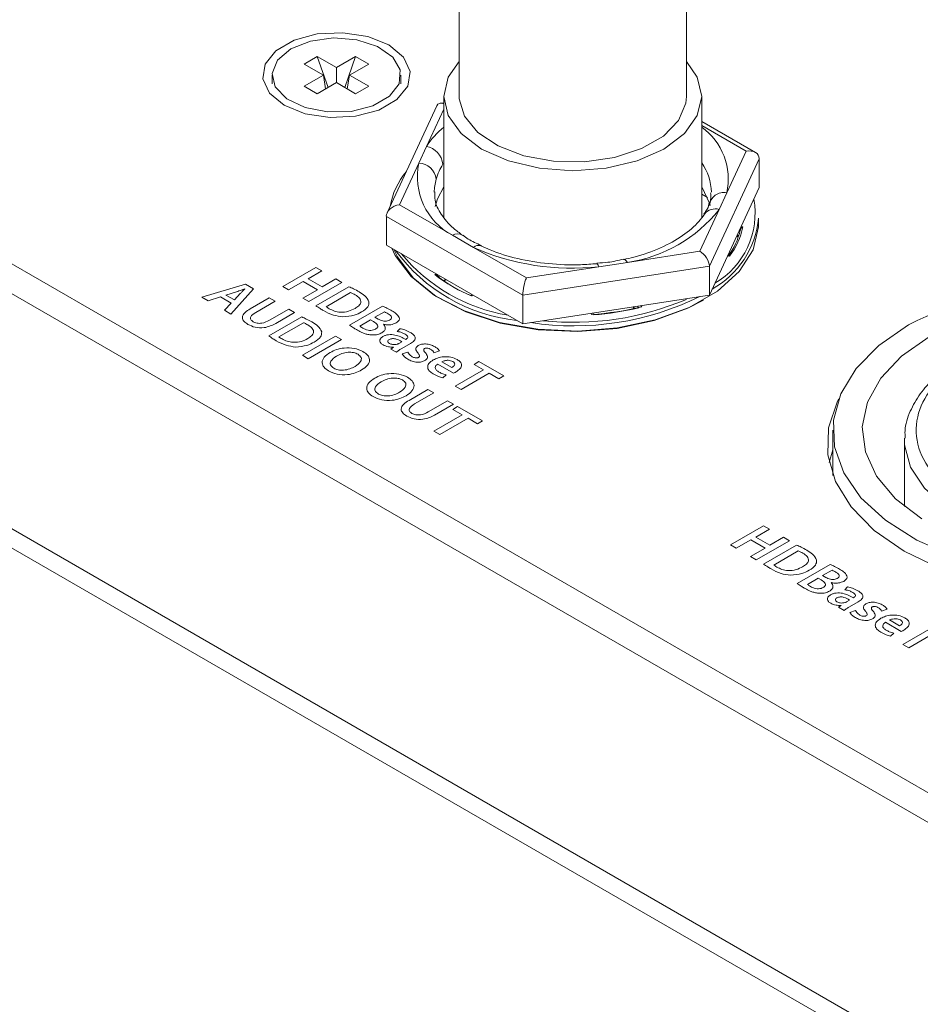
# Model space of a CAD drawing. Header units: millimetres. Extents: x 0 to 1118, y 0 to 864.
# Tile 217 of 256: x 803 to 812, y 276 to 287. Entities that reach past the tile are written whole.
import ezdxf

# ---------------------------------------------------------------- set-up
doc = ezdxf.new("R2010")
doc.units = ezdxf.units.MM

msp = doc.modelspace()

# ---------------------------------------------------------------- linework, layer by layer
at = {"color": 7, "linetype": 'Continuous', "lineweight": 15}
for p, q in [((807.433, 288.185), (807.433, 285.722)), ((809.859, 285.722), (809.859, 288.185)), ((805.782, 286.067), (805.922, 286.148)), ((805.987, 285.949), (805.782, 286.067)), ((805.922, 286.148), (806.126, 286.03)), ((805.922, 286.148), (806.038, 285.818)), ((806.126, 286.03), (806.33, 286.148)), ((806.33, 286.148), (806.215, 285.818)), ((806.47, 286.067), (806.266, 285.949)), ((806.33, 286.148), (806.47, 286.067)), ((799.025, 286.034), (846.699, 258.513)), ((806.126, 286.03), (806.126, 285.869)), ((805.439, 285.949), (805.439, 285.857)), ((805.782, 285.831), (805.987, 285.949)), ((806.126, 285.869), (805.922, 285.751)), ((806.011, 285.802), (805.987, 285.949)), ((806.33, 285.751), (806.126, 285.869)), ((806.242, 285.802), (806.266, 285.949)), ((806.266, 285.949), (806.47, 285.831)), ((806.814, 285.857), (806.814, 285.949)), ((846.425, 258.354), (798.831, 285.83)), ((805.922, 285.751), (805.782, 285.831)), ((806.47, 285.831), (806.33, 285.751)), ((807.271, 285.655), (807.233, 285.649)), ((807.271, 285.722), (807.271, 284.434)), ((810.021, 284.429), (810.021, 285.722)), ((807.197, 285.622), (806.667, 284.48)), ((810.593, 285.124), (810.021, 285.454)), ((807.086, 285.188), (807.004, 285.012)), ((810.288, 284.693), (810.495, 285.139)), ((807.004, 285.012), (806.797, 284.567)), ((810.634, 285.058), (810.102, 283.911)), ((810.634, 285.058), (810.634, 284.752)), ((810.102, 283.604), (810.634, 284.752)), ((810.021, 284.679), (810.083, 284.644)), ((810.206, 284.517), (810.288, 284.693)), ((818.761, 271.614), (796.465, 284.485)), ((819.115, 271.613), (796.659, 284.576)), ((806.797, 284.567), (807.363, 284.241)), ((810, 284.072), (810.206, 284.517)), ((808.113, 283.603), (806.658, 284.443)), ((806.658, 284.443), (806.658, 284.137)), ((810.05, 284.467), (810.048, 284.464)), ((810.627, 284.363), (810.627, 284.424)), ((810.439, 284.332), (810.46, 284.33)), ((807.363, 284.241), (807.586, 284.112)), ((810.391, 284.228), (810.413, 284.227)), ((806.658, 284.137), (808.113, 283.297)), ((807.586, 284.112), (808.151, 283.786)), ((809.228, 283.952), (810, 284.072)), ((809.188, 283.982), (809.186, 283.982)), ((810.308, 284.027), (810.299, 284.029)), ((805.907, 283.898), (805.554, 283.694)), ((805.824, 283.778), (805.97, 283.862)), ((805.97, 283.862), (805.907, 283.898)), ((810.102, 283.911), (808.113, 283.603)), ((808.151, 283.786), (808.923, 283.905)), ((808.923, 283.905), (809.228, 283.952)), ((810.102, 283.911), (810.102, 283.604)), ((805.975, 283.691), (805.824, 283.778)), ((806.121, 283.775), (805.975, 283.691)), ((806.183, 283.739), (806.121, 283.775)), ((807.271, 283.754), (807.301, 283.766)), ((805.158, 283.719), (804.691, 283.58)), ((805.001, 283.401), (805.24, 283.671)), ((805.148, 283.669), (805.149, 283.668)), ((805.24, 283.671), (805.158, 283.719)), ((805.554, 283.694), (805.616, 283.658)), ((805.616, 283.658), (805.772, 283.748)), ((805.923, 283.66), (805.767, 283.571)), ((805.772, 283.748), (805.923, 283.66)), ((805.83, 283.535), (806.183, 283.739)), ((806.259, 283.692), (805.908, 283.489)), ((804.691, 283.58), (804.758, 283.541)), ((804.758, 283.541), (804.89, 283.583)), ((804.89, 283.583), (805.002, 283.518)), ((804.948, 283.604), (805.062, 283.639)), ((805.039, 283.552), (804.948, 283.604)), ((805.1, 283.619), (805.039, 283.552)), ((805.409, 283.574), (805.207, 283.457)), ((805.471, 283.538), (805.409, 283.574)), ((805.767, 283.571), (805.83, 283.535)), ((806.015, 283.479), (806.277, 283.631)), ((807.572, 283.609), (807.564, 283.603)), ((808.113, 283.297), (810.102, 283.604)), ((808.113, 283.603), (808.113, 283.297)), ((805.002, 283.518), (804.932, 283.441)), ((804.932, 283.441), (805.001, 283.401)), ((805.266, 283.419), (805.471, 283.538)), ((805.617, 283.453), (805.412, 283.335)), ((805.68, 283.417), (805.617, 283.453)), ((806.618, 283.485), (806.267, 283.282)), ((809.288, 283.479), (809.302, 283.461)), ((805.756, 283.371), (805.404, 283.168)), ((805.479, 283.301), (805.68, 283.417)), ((806.374, 283.272), (806.49, 283.339)), ((806.49, 283.339), (806.522, 283.32)), ((806.537, 283.366), (806.637, 283.424)), ((806.57, 283.347), (806.537, 283.366)), ((808.865, 283.399), (808.863, 283.413)), ((805.512, 283.158), (805.774, 283.309)), ((806.627, 283.292), (806.628, 283.293)), ((806.802, 283.245), (806.775, 283.216)), ((806.117, 283.165), (805.763, 282.961)), ((805.826, 282.925), (806.179, 283.129)), ((806.179, 283.129), (806.117, 283.165)), ((806.87, 283.134), (806.866, 283.131)), ((806.733, 283.048), (806.707, 283.028)), ((806.707, 283.028), (806.765, 282.995)), ((806.732, 283.049), (806.733, 283.048)), ((806.825, 283.106), (806.79, 283.086)), ((806.823, 283.033), (806.917, 283.087)), ((805.763, 282.961), (805.826, 282.925)), ((806.356, 282.972), (806.356, 282.972)), ((806.409, 283.001), (806.409, 283.001)), ((806.886, 282.994), (806.827, 282.975)), ((807.166, 282.988), (807.224, 283.008)), ((807.207, 282.868), (807.375, 282.772)), ((807.358, 282.831), (807.25, 282.893)), ((807.693, 282.806), (807.393, 282.633)), ((807.646, 282.895), (807.593, 282.864)), ((807.593, 282.864), (807.693, 282.806)), ((807.91, 282.742), (807.646, 282.895)), ((806.885, 282.727), (806.885, 282.727)), ((807.262, 282.72), (807.297, 282.752)), ((807.455, 282.597), (807.756, 282.77)), ((807.756, 282.77), (807.858, 282.711)), ((807.858, 282.711), (807.91, 282.742)), ((806.831, 282.698), (806.831, 282.698)), ((807.102, 282.596), (806.9, 282.48)), ((807.164, 282.56), (807.102, 282.596)), ((807.393, 282.633), (807.455, 282.597)), ((806.959, 282.442), (807.164, 282.56)), ((807.31, 282.476), (807.105, 282.357)), ((807.172, 282.324), (807.373, 282.44)), ((807.373, 282.44), (807.31, 282.476)), ((807.418, 282.414), (807.366, 282.383)), ((807.683, 282.261), (807.418, 282.414)), ((807.466, 282.325), (807.165, 282.151)), ((807.228, 282.115), (807.529, 282.289)), ((807.366, 282.383), (807.466, 282.325)), ((807.529, 282.289), (807.63, 282.23)), ((807.63, 282.23), (807.683, 282.261)), ((807.165, 282.151), (807.228, 282.115)), ((811.42, 282.163), (811.42, 281.68)), ((812.182, 282.061), (812.182, 281.349)), ((811.42, 281.952), (811.379, 281.816)), ((810.68, 281.143), (810.327, 280.939)), ((810.743, 281.107), (810.68, 281.143)), ((810.597, 281.023), (810.743, 281.107)), ((810.748, 280.936), (810.597, 281.023)), ((810.894, 281.02), (810.748, 280.936)), ((810.956, 280.983), (810.894, 281.02)), ((810.327, 280.939), (810.389, 280.903)), ((810.389, 280.903), (810.545, 280.992)), ((810.545, 280.992), (810.696, 280.905)), ((810.603, 280.779), (810.956, 280.983)), ((811.032, 280.937), (810.681, 280.734)), ((810.696, 280.905), (810.54, 280.815)), ((810.54, 280.815), (810.603, 280.779)), ((810.788, 280.724), (811.05, 280.875)), ((811.391, 280.73), (811.04, 280.527)), ((811.31, 280.611), (811.41, 280.669)), ((811.343, 280.592), (811.31, 280.611)), ((811.147, 280.517), (811.263, 280.584)), ((811.263, 280.584), (811.295, 280.565)), ((811.4, 280.537), (811.401, 280.537)), ((811.575, 280.49), (811.548, 280.46)), ((811.506, 280.293), (811.48, 280.273)), ((811.505, 280.294), (811.506, 280.293)), ((811.598, 280.351), (811.563, 280.331)), ((811.596, 280.278), (811.69, 280.331)), ((811.643, 280.378), (811.639, 280.376)), ((811.48, 280.273), (811.538, 280.24)), ((811.659, 280.239), (811.6, 280.219)), ((811.939, 280.233), (811.997, 280.252)), ((811.98, 280.113), (812.148, 280.016)), ((812.131, 280.075), (812.023, 280.138)), ((812.035, 279.965), (812.07, 279.996)), ((812.466, 280.051), (812.166, 279.877)), ((812.228, 279.841), (812.529, 280.015)), ((812.166, 279.877), (812.228, 279.841))]:
    msp.add_line(p, q, dxfattribs=at)
at = {"color": 9, "linetype": 'Continuous', "lineweight": 15}
for p, q in [((807.271, 285.587), (807.086, 285.188)), ((810.495, 285.139), (810.021, 285.412)), ((810.433, 284.297), (810.423, 284.298)), ((810.396, 284.238), (810.417, 284.237)), ((810.316, 284.02), (810.297, 284.025)), ((807.174, 283.822), (807.191, 283.829)), ((807.23, 283.807), (807.209, 283.799)), ((807.263, 283.759), (807.291, 283.771)), ((807.58, 283.605), (807.568, 283.594)), ((809.292, 283.479), (809.305, 283.462)), ((809.346, 283.471), (809.335, 283.486)), ((809.373, 283.492), (809.382, 283.48)), ((808.844, 283.397), (808.842, 283.409))]:
    msp.add_line(p, q, dxfattribs=at)
at = {"color": 7, "linetype": 'Continuous', "lineweight": 15, "flags": 128}
for points in [[(806.683, 286.271), (806.459, 286.361), (806.195, 286.402), (805.922, 286.388), (805.675, 286.322), (805.481, 286.21), (805.366, 286.067), (805.342, 285.91), (805.413, 285.757), (805.569, 285.628), (805.793, 285.537), (806.058, 285.496), (806.33, 285.51), (806.578, 285.577), (806.771, 285.688), (806.887, 285.832), (806.911, 285.989), (806.84, 286.141), (806.683, 286.271)], [(805.64, 286.23), (805.497, 286.11), (805.439, 285.968), (805.474, 285.823), (805.597, 285.696), (805.792, 285.603), (806.031, 285.556), (806.284, 285.563), (806.515, 285.622), (806.693, 285.725), (806.795, 285.858), (806.807, 286.004), (806.727, 286.142), (806.565, 286.255), (806.345, 286.326), (806.094, 286.346), (805.849, 286.312), (805.64, 286.23)], [(809.859, 286.096), (809.974, 285.928), (810.021, 285.722), (809.974, 285.517), (809.837, 285.326), (809.618, 285.161), (809.334, 285.035), (809.002, 284.956), (808.646, 284.929), (808.29, 284.956), (807.959, 285.035), (807.674, 285.161), (807.455, 285.326), (807.318, 285.517), (807.271, 285.722), (807.318, 285.928), (807.433, 286.096)], [(809.859, 285.722), (809.853, 285.651), (809.774, 285.466), (809.613, 285.299), (809.379, 285.165), (809.091, 285.071), (808.77, 285.026), (808.44, 285.032), (808.125, 285.09), (807.849, 285.195), (807.632, 285.338), (807.49, 285.511), (807.434, 285.698), (807.433, 285.722)], [(807.271, 284.757), (807.204, 284.631), (807.18, 284.548)], [(810.11, 284.559), (810.106, 284.578), (810.021, 284.757)], [(806.717, 284.103), (806.752, 284.027), (806.922, 283.8), (807.171, 283.599), (807.49, 283.434), (807.863, 283.312), (808.273, 283.24), (808.7, 283.22), (809.124, 283.253), (809.526, 283.338), (809.887, 283.471), (810.19, 283.646), (810.421, 283.855), (810.569, 284.087), (810.627, 284.332), (810.627, 284.363)], [(810.038, 283.549), (809.872, 283.462), (809.515, 283.331), (809.118, 283.247), (808.699, 283.214), (808.278, 283.233), (807.873, 283.305), (807.505, 283.425), (807.19, 283.588), (806.943, 283.787), (806.776, 284.011), (806.739, 284.09)], [(813.724, 280.597), (813.618, 280.608), (813.146, 280.69), (812.706, 280.819), (812.314, 280.991), (811.982, 281.201), (811.719, 281.442), (811.536, 281.707), (811.437, 281.985), (811.426, 282.27), (811.503, 282.551), (811.666, 282.82), (811.909, 283.067), (812.225, 283.286)], [(812.446, 283.158), (812.151, 282.952), (811.929, 282.717), (811.788, 282.462), (811.733, 282.197), (811.766, 281.93), (811.886, 281.671), (812.088, 281.431), (812.366, 281.217)], [(811.481, 282.497), (811.467, 282.471), (811.372, 282.188), (811.365, 281.9), (811.446, 281.615), (811.613, 281.344), (811.861, 281.093), (812.181, 280.872), (812.564, 280.687), (812.997, 280.544), (813.468, 280.448), (813.523, 280.44)]]:
    msp.add_lwpolyline(points, dxfattribs=at)
at = {"color": 9, "linetype": 'Continuous', "lineweight": 15, "flags": 128}
for points in [[(807.189, 284.841), (807.171, 284.751), (807.169, 284.7)], [(809.228, 283.952), (809.215, 283.969), (809.203, 283.979), (809.191, 283.983), (809.188, 283.982)], [(808.923, 283.905), (808.917, 283.923), (808.911, 283.934), (808.905, 283.938), (808.904, 283.938)], [(816.091, 281.767), (816.035, 281.665), (815.85, 281.449), (815.591, 281.259), (815.268, 281.105), (814.897, 280.993), (814.494, 280.929), (814.076, 280.915), (813.662, 280.952), (813.271, 281.038), (812.92, 281.169), (812.624, 281.34), (812.397, 281.543), (812.248, 281.768), (812.184, 282.007), (812.182, 282.076)]]:
    msp.add_lwpolyline(points, dxfattribs=at)
at = {"color": 9, "linetype": 'Continuous', "lineweight": 15}
for centre, radius, start, end in [((807.889, 284.654), 0.965, 129.8361, 146.361), ((809.623, 284.842), 0.681, 347.3973, 54.2513), ((809.561, 284.688), 0.563, 1.2126, 35.1442), ((810.165, 284.378), 0.145, 73.2875, 142.169), ((807.416, 284.151), 0.105, 57.4639, 121.0458), ((807.64, 284.051), 0.0814, 70.9948, 131.7013)]:
    msp.add_arc(centre, radius, start, end, dxfattribs=at)
at = {"color": 7, "linetype": 'Continuous', "lineweight": 15}
for centre, radius, start, end in [((807.047, 284.977), 0.215, 5.5795, 79.6694), ((807.701, 284.867), 0.712, 168.2076, 241.5893), ((806.998, 284.82), 0.192, 6.3144, 88.1317), ((807.477, 284.411), 0.791, 140.1607, 170.0424), ((810.256, 284.543), 0.154, 77.9263, 174.3936), ((809.729, 284.475), 0.861, 299.9713, 10.2318), ((809.003, 285.471), 1.536, 278.4067, 321.588), ((809.659, 284.518), 0.973, 298.9889, 354.4817), ((809.721, 284.458), 0.729, 322.9362, 347.2669), ((809.735, 284.478), 0.74, 321.7198, 348.4832), ((808.239, 285.155), 1.831, 215.9369, 264.0685), ((808.638, 286.49), 2.6, 246.1288, 276.2851), ((808.267, 285.243), 1.881, 219.5221, 260.4833), ((808.221, 285.181), 1.716, 232.3791, 247.6263), ((808.226, 285.152), 1.693, 233.0779, 246.9275), ((814.187, 279.432), 4.324, 72.6145, 116.9877), ((808.657, 286.307), 3.032, 261.3057, 296.2803), ((808.654, 286.393), 3.08, 263.9384, 292.9925), ((808.666, 286.33), 2.939, 273.473, 284.1131), ((808.666, 286.287), 2.901, 273.9607, 283.6254)]:
    msp.add_arc(centre, radius, start, end, dxfattribs=at)
for centre, major_axis, ratio, start_param, end_param in [((807.293, 285.532), (-0.082, 0.108), 0.565784, 5.571154, 6.577199), ((810.495, 285.037), (0.136, 0.043), 0.697943, 6.065912, 7.636708), ((806.797, 284.465), (0.136, 0.043), 0.697943, 1.353523, 2.924319), ((810, 283.969), (-0.082, 0.108), 0.565784, 3.786538, 5.357335), ((808.151, 283.683), (0.024, 0.13), 0.218403, 0.708577, 2.279373)]:
    msp.add_ellipse(centre, major_axis=major_axis, ratio=ratio, start_param=start_param, end_param=end_param, dxfattribs=at)
for points, knots in [([(807.262, 284.998), (807.247, 284.973), (807.216, 284.923), (807.199, 284.869), (807.189, 284.841)], [0, 0, 0, 0, 0.473303, 1, 1, 1, 1]), ([(807.47, 284.241), (807.437, 284.266), (807.341, 284.338), (807.234, 284.467), (807.171, 284.598), (807.175, 284.676), (807.176, 284.706)], [0, 0, 0, 0, 0.164299, 0.479474, 0.798012, 1, 1, 1, 1]), ([(810.101, 284.59), (810.097, 284.567), (810.089, 284.526), (810.056, 284.486), (810.042, 284.469)], [0, 0, 0, 0, 0.567775, 1, 1, 1, 1]), ([(810.116, 284.693), (810.118, 284.673), (810.122, 284.64), (810.112, 284.606), (810.108, 284.593)], [0, 0, 0, 0, 0.612727, 1, 1, 1, 1]), ([(810.049, 284.466), (810.03, 284.44), (809.975, 284.362), (809.828, 284.234), (809.59, 284.103), (809.365, 284.023), (809.225, 283.991), (809.188, 283.982)], [0, 0, 0, 0, 0.131218, 0.393211, 0.651702, 0.909718, 1, 1, 1, 1]), ([(810.46, 284.33), (810.46, 284.33), (810.457, 284.329), (810.451, 284.325), (810.442, 284.318), (810.436, 284.31), (810.433, 284.303), (810.433, 284.299), (810.433, 284.297)], [0, 0, 0, 0, 0.010463, 0.253314, 0.527713, 0.723757, 0.861541, 1, 1, 1, 1]), ([(807.672, 284.132), (807.621, 284.154), (807.545, 284.187), (807.494, 284.228), (807.476, 284.243)], [0, 0, 0, 0, 0.659173, 1, 1, 1, 1]), ([(808.905, 283.938), (808.846, 283.934), (808.675, 283.921), (808.385, 283.932), (808.055, 283.986), (807.818, 284.059), (807.699, 284.113), (807.666, 284.128)], [0, 0, 0, 0, 0.13333, 0.390765, 0.648218, 0.904293, 1, 1, 1, 1]), ([(809.185, 283.987), (809.131, 283.973), (809.041, 283.951), (808.943, 283.946), (808.903, 283.944)], [0, 0, 0, 0, 0.598994, 1, 1, 1, 1]), ([(810.316, 284.02), (810.316, 284.02), (810.315, 284.022), (810.312, 284.025), (810.31, 284.026), (810.308, 284.027)], [0, 0, 0, 0, 0.022235, 0.538319, 1, 1, 1, 1]), ([(807.208, 283.802), (807.208, 283.803), (807.208, 283.805), (807.204, 283.81), (807.197, 283.816), (807.186, 283.82), (807.178, 283.822), (807.174, 283.822), (807.174, 283.822)], [0, 0, 0, 0, 0.047672, 0.199974, 0.416678, 0.719992, 0.988434, 1, 1, 1, 1]), ([(805.062, 283.639), (805.078, 283.644), (805.107, 283.654), (805.136, 283.664), (805.148, 283.669)], [0, 0, 0, 0, 0.559991, 1, 1, 1, 1]), ([(805.149, 283.668), (805.14, 283.659), (805.123, 283.643), (805.107, 283.626), (805.1, 283.619)], [0, 0, 0, 0, 0.56002, 1, 1, 1, 1]), ([(806.367, 283.638), (806.348, 283.649), (806.314, 283.668), (806.276, 283.685), (806.259, 283.692)], [0, 0, 0, 0, 0.560025, 1, 1, 1, 1]), ([(806.277, 283.631), (806.287, 283.627), (806.304, 283.619), (806.319, 283.611), (806.325, 283.607)], [0, 0, 0, 0, 0.559764, 1, 1, 1, 1]), ([(806.325, 283.607), (806.343, 283.595), (806.379, 283.572), (806.392, 283.527), (806.367, 283.488), (806.338, 283.47), (806.324, 283.461)], [0, 0, 0, 0, 0.280533, 0.55895, 0.779067, 1, 1, 1, 1]), ([(806.473, 283.532), (806.462, 283.555), (806.44, 283.595), (806.39, 283.625), (806.367, 283.638)], [0, 0, 0, 0, 0.557897, 1, 1, 1, 1]), ([(805.207, 283.457), (805.186, 283.444), (805.145, 283.418), (805.115, 283.369), (805.135, 283.322), (805.167, 283.301), (805.183, 283.291)], [0, 0, 0, 0, 0.28125, 0.559871, 0.779481, 1, 1, 1, 1]), ([(805.908, 283.489), (805.922, 283.479), (805.948, 283.461), (805.976, 283.445), (805.988, 283.438)], [0, 0, 0, 0, 0.5599189, 1, 1, 1, 1]), ([(805.988, 283.438), (806.022, 283.42), (806.081, 283.387), (806.16, 283.376), (806.194, 283.371)], [0, 0, 0, 0, 0.561095, 1, 1, 1, 1]), ([(806.049, 283.458), (806.043, 283.461), (806.03, 283.468), (806.02, 283.476), (806.015, 283.479)], [0, 0, 0, 0, 0.560099, 1, 1, 1, 1]), ([(806.324, 283.461), (806.302, 283.45), (806.258, 283.427), (806.174, 283.417), (806.101, 283.431), (806.067, 283.449), (806.049, 283.458)], [0, 0, 0, 0, 0.280838, 0.55918, 0.779171, 1, 1, 1, 1]), ([(806.394, 283.423), (806.42, 283.441), (806.468, 283.472), (806.472, 283.514), (806.473, 283.532)], [0, 0, 0, 0, 0.5603535, 1, 1, 1, 1]), ([(806.718, 283.436), (806.7, 283.446), (806.669, 283.463), (806.633, 283.478), (806.618, 283.485)], [0, 0, 0, 0, 0.560087, 1, 1, 1, 1]), ([(806.795, 283.365), (806.785, 283.38), (806.768, 283.407), (806.733, 283.427), (806.718, 283.436)], [0, 0, 0, 0, 0.557718, 1, 1, 1, 1]), ([(805.237, 283.319), (805.227, 283.327), (805.211, 283.338), (805.208, 283.358), (805.215, 283.386), (805.243, 283.405), (805.266, 283.419)], [0, 0, 0, 0, 0.249262, 0.374948, 0.500746, 1, 1, 1, 1]), ([(805.412, 283.335), (805.386, 283.322), (805.354, 283.305), (805.304, 283.301), (805.27, 283.304), (805.25, 283.313), (805.237, 283.319)], [0, 0, 0, 0, 0.498863, 0.624646, 0.750332, 1, 1, 1, 1]), ([(805.864, 283.317), (805.845, 283.327), (805.81, 283.347), (805.772, 283.363), (805.756, 283.371)], [0, 0, 0, 0, 0.560025, 1, 1, 1, 1]), ([(806.194, 283.371), (806.236, 283.374), (806.312, 283.381), (806.369, 283.41), (806.394, 283.423)], [0, 0, 0, 0, 0.557971, 1, 1, 1, 1]), ([(806.692, 283.337), (806.686, 283.334), (806.672, 283.328), (806.646, 283.325), (806.608, 283.328), (806.586, 283.339), (806.57, 283.347)], [0, 0, 0, 0, 0.187006, 0.373788, 0.560804, 1, 1, 1, 1]), ([(806.637, 283.424), (806.645, 283.421), (806.659, 283.415), (806.671, 283.408), (806.677, 283.404)], [0, 0, 0, 0, 0.5597157, 1, 1, 1, 1]), ([(806.677, 283.404), (806.685, 283.399), (806.702, 283.389), (806.716, 283.37), (806.712, 283.35), (806.699, 283.342), (806.692, 283.337)], [0, 0, 0, 0, 0.281163, 0.560877, 0.779843, 1, 1, 1, 1]), ([(806.763, 283.306), (806.776, 283.316), (806.8, 283.333), (806.797, 283.355), (806.795, 283.365)], [0, 0, 0, 0, 0.559537, 1, 1, 1, 1]), ([(805.183, 283.291), (805.207, 283.279), (805.256, 283.255), (805.35, 283.251), (805.423, 283.272), (805.46, 283.292), (805.479, 283.301)], [0, 0, 0, 0, 0.27998, 0.558114, 0.778685, 1, 1, 1, 1]), ([(805.774, 283.309), (805.783, 283.305), (805.8, 283.298), (805.815, 283.289), (805.822, 283.286)], [0, 0, 0, 0, 0.559764, 1, 1, 1, 1]), ([(805.822, 283.286), (805.839, 283.274), (805.875, 283.25), (805.888, 283.205), (805.863, 283.167), (805.835, 283.149), (805.821, 283.139)], [0, 0, 0, 0, 0.280533, 0.55895, 0.779067, 1, 1, 1, 1]), ([(805.97, 283.211), (805.958, 283.233), (805.937, 283.273), (805.886, 283.303), (805.864, 283.317)], [0, 0, 0, 0, 0.557897, 1, 1, 1, 1]), ([(806.267, 283.282), (806.28, 283.273), (806.303, 283.257), (806.329, 283.241), (806.34, 283.235)], [0, 0, 0, 0, 0.55989, 1, 1, 1, 1]), ([(806.34, 283.235), (806.356, 283.226), (806.382, 283.211), (806.423, 283.194), (806.461, 283.182), (806.489, 283.179), (806.503, 283.178)], [0, 0, 0, 0, 0.340266, 0.56041, 0.78039, 1, 1, 1, 1]), ([(806.407, 283.251), (806.4, 283.255), (806.389, 283.262), (806.379, 283.269), (806.374, 283.272)], [0, 0, 0, 0, 0.5600383, 1, 1, 1, 1]), ([(806.544, 283.241), (806.537, 283.237), (806.522, 283.23), (806.492, 283.225), (806.45, 283.23), (806.424, 283.243), (806.407, 283.251)], [0, 0, 0, 0, 0.187289, 0.373781, 0.560733, 1, 1, 1, 1]), ([(806.522, 283.32), (806.539, 283.309), (806.561, 283.294), (806.568, 283.271), (806.565, 283.256), (806.552, 283.247), (806.544, 283.241)], [0, 0, 0, 0, 0.4988346, 0.6245395, 0.7501664, 1, 1, 1, 1]), ([(806.609, 283.201), (806.62, 283.208), (806.64, 283.222), (806.653, 283.256), (806.637, 283.278), (806.627, 283.292)], [0, 0, 0, 0, 0.281119, 0.561292, 1, 1, 1, 1]), ([(806.628, 283.293), (806.641, 283.29), (806.666, 283.285), (806.716, 283.286), (806.745, 283.298), (806.763, 283.306)], [0, 0, 0, 0, 0.281245, 0.562043, 1, 1, 1, 1]), ([(806.913, 283.205), (806.895, 283.215), (806.862, 283.232), (806.82, 283.241), (806.802, 283.245)], [0, 0, 0, 0, 0.560206, 1, 1, 1, 1]), ([(816.028, 282.238), (816.025, 282.132), (816.018, 281.913), (815.794, 281.604), (815.429, 281.348), (814.953, 281.17), (814.409, 281.08), (813.833, 281.088), (813.288, 281.197), (812.833, 281.392), (812.496, 281.654), (812.307, 281.969), (812.294, 282.301), (812.45, 282.615), (812.758, 282.89), (813.202, 283.101), (813.737, 283.23), (814.115, 283.234), (814.299, 283.236)], [0, 0, 0, 0, 0.061041, 0.125, 0.188959, 0.25, 0.311041, 0.375, 0.438959, 0.5, 0.561041, 0.625, 0.688959, 0.75, 0.811041, 0.875, 0.938959, 1, 1, 1, 1]), ([(805.404, 283.168), (805.418, 283.158), (805.444, 283.14), (805.472, 283.123), (805.485, 283.116)], [0, 0, 0, 0, 0.559919, 1, 1, 1, 1]), ([(805.546, 283.136), (805.539, 283.14), (805.527, 283.147), (805.516, 283.154), (805.512, 283.158)], [0, 0, 0, 0, 0.560099, 1, 1, 1, 1]), ([(805.821, 283.139), (805.799, 283.128), (805.755, 283.106), (805.671, 283.095), (805.597, 283.109), (805.563, 283.127), (805.546, 283.136)], [0, 0, 0, 0, 0.280838, 0.55918, 0.779171, 1, 1, 1, 1]), ([(805.89, 283.102), (805.917, 283.119), (805.965, 283.151), (805.968, 283.192), (805.97, 283.211)], [0, 0, 0, 0, 0.5603535, 1, 1, 1, 1]), ([(806.503, 283.178), (806.525, 283.178), (806.566, 283.179), (806.596, 283.194), (806.609, 283.201)], [0, 0, 0, 0, 0.558826, 1, 1, 1, 1]), ([(806.62, 283.161), (806.61, 283.154), (806.59, 283.139), (806.585, 283.112), (806.598, 283.089), (806.614, 283.078), (806.623, 283.072)], [0, 0, 0, 0, 0.279484, 0.559088, 0.779238, 1, 1, 1, 1]), ([(806.866, 283.131), (806.83, 283.15), (806.785, 283.173), (806.716, 283.183), (806.68, 283.182), (806.647, 283.174), (806.629, 283.166), (806.62, 283.161)], [0, 0, 0, 0, 0.49859, 0.624049, 0.749329, 0.874547, 1, 1, 1, 1]), ([(806.69, 283.088), (806.685, 283.091), (806.675, 283.098), (806.671, 283.111), (806.678, 283.122), (806.686, 283.127), (806.69, 283.129)], [0, 0, 0, 0, 0.28009, 0.558909, 0.778952, 1, 1, 1, 1]), ([(806.69, 283.129), (806.695, 283.132), (806.705, 283.137), (806.725, 283.14), (806.745, 283.139), (806.782, 283.13), (806.806, 283.117), (806.825, 283.106)], [0, 0, 0, 0, 0.125197, 0.250053, 0.375053, 0.500446, 1, 1, 1, 1]), ([(806.775, 283.216), (806.792, 283.212), (806.824, 283.205), (806.849, 283.192), (806.859, 283.187)], [0, 0, 0, 0, 0.55954, 1, 1, 1, 1]), ([(806.859, 283.187), (806.866, 283.182), (806.879, 283.174), (806.89, 283.159), (806.884, 283.144), (806.875, 283.137), (806.87, 283.134)], [0, 0, 0, 0, 0.281321, 0.560137, 0.780481, 1, 1, 1, 1]), ([(806.917, 283.087), (806.931, 283.096), (806.96, 283.116), (806.971, 283.153), (806.947, 283.183), (806.925, 283.198), (806.913, 283.205)], [0, 0, 0, 0, 0.2800223, 0.5585529, 0.7787977, 1, 1, 1, 1]), ([(813.319, 283.146), (813.253, 283.127), (813.102, 283.082), (812.886, 282.987), (812.674, 282.864), (812.491, 282.718), (812.342, 282.552), (812.237, 282.363), (812.183, 282.201), (812.189, 282.104), (812.19, 282.077)], [0, 0, 0, 0, 0.101874, 0.233586, 0.368859, 0.50695, 0.647762, 0.792373, 0.943769, 1, 1, 1, 1]), ([(805.485, 283.116), (805.518, 283.098), (805.577, 283.066), (805.656, 283.054), (805.69, 283.049)], [0, 0, 0, 0, 0.561095, 1, 1, 1, 1]), ([(805.69, 283.049), (805.733, 283.053), (805.809, 283.059), (805.865, 283.089), (805.89, 283.102)], [0, 0, 0, 0, 0.557971, 1, 1, 1, 1]), ([(806.409, 283.001), (806.38, 283.015), (806.321, 283.041), (806.214, 283.043), (806.124, 283.024), (806.081, 283.002), (806.059, 282.991)], [0, 0, 0, 0, 0.2796753, 0.5586428, 0.7790629, 1, 1, 1, 1]), ([(806.623, 283.072), (806.641, 283.064), (806.673, 283.049), (806.714, 283.049), (806.732, 283.049)], [0, 0, 0, 0, 0.559566, 1, 1, 1, 1]), ([(806.774, 283.079), (806.766, 283.077), (806.75, 283.074), (806.719, 283.075), (806.701, 283.083), (806.69, 283.088)], [0, 0, 0, 0, 0.280532, 0.561448, 1, 1, 1, 1]), ([(806.765, 282.995), (806.775, 283.002), (806.794, 283.016), (806.814, 283.028), (806.823, 283.033)], [0, 0, 0, 0, 0.559926, 1, 1, 1, 1]), ([(806.79, 283.086), (806.788, 283.084), (806.783, 283.082), (806.777, 283.08), (806.774, 283.079)], [0, 0, 0, 0, 0.559575, 1, 1, 1, 1]), ([(806.997, 283.065), (806.989, 283.058), (806.972, 283.045), (806.972, 283.014), (806.987, 282.995), (806.996, 282.983)], [0, 0, 0, 0, 0.2784825, 0.5586556, 1, 1, 1, 1]), ([(807.172, 283.055), (807.158, 283.062), (807.13, 283.076), (807.08, 283.084), (807.031, 283.08), (807.008, 283.07), (806.997, 283.065)], [0, 0, 0, 0, 0.280734, 0.560126, 0.780033, 1, 1, 1, 1]), ([(807.075, 282.988), (807.069, 282.995), (807.06, 283.006), (807.055, 283.02), (807.059, 283.028), (807.063, 283.032), (807.066, 283.033)], [0, 0, 0, 0, 0.500672, 0.749918, 0.875, 1, 1, 1, 1]), ([(807.066, 283.033), (807.069, 283.035), (807.076, 283.038), (807.089, 283.039), (807.108, 283.037), (807.119, 283.031), (807.126, 283.028)], [0, 0, 0, 0, 0.186957, 0.373762, 0.560843, 1, 1, 1, 1]), ([(807.126, 283.028), (807.136, 283.021), (807.153, 283.009), (807.162, 282.995), (807.166, 282.988)], [0, 0, 0, 0, 0.559612, 1, 1, 1, 1]), ([(807.224, 283.008), (807.217, 283.017), (807.204, 283.035), (807.182, 283.049), (807.172, 283.055)], [0, 0, 0, 0, 0.559441, 1, 1, 1, 1]), ([(806.059, 282.991), (806.036, 282.975), (805.989, 282.944), (805.967, 282.886), (805.988, 282.833), (806.024, 282.808), (806.042, 282.795)], [0, 0, 0, 0, 0.280452, 0.559835, 0.779584, 1, 1, 1, 1]), ([(806.097, 282.823), (806.083, 282.834), (806.054, 282.857), (806.065, 282.909), (806.103, 282.936), (806.127, 282.953)], [0, 0, 0, 0, 0.279559, 0.559487, 1, 1, 1, 1]), ([(806.127, 282.953), (806.145, 282.962), (806.182, 282.981), (806.246, 282.995), (806.31, 282.993), (806.341, 282.979), (806.356, 282.972)], [0, 0, 0, 0, 0.280908, 0.560976, 0.780155, 1, 1, 1, 1]), ([(806.356, 282.972), (806.37, 282.961), (806.398, 282.938), (806.386, 282.886), (806.348, 282.859), (806.324, 282.842)], [0, 0, 0, 0, 0.279702, 0.55946, 1, 1, 1, 1]), ([(806.394, 282.805), (806.417, 282.821), (806.464, 282.852), (806.486, 282.911), (806.464, 282.964), (806.427, 282.989), (806.409, 283.001)], [0, 0, 0, 0, 0.280331, 0.559672, 0.77947, 1, 1, 1, 1]), ([(806.827, 282.975), (806.835, 282.963), (806.849, 282.943), (806.875, 282.927), (806.887, 282.92)], [0, 0, 0, 0, 0.559305, 1, 1, 1, 1]), ([(806.934, 282.946), (806.923, 282.954), (806.902, 282.969), (806.891, 282.986), (806.886, 282.994)], [0, 0, 0, 0, 0.559726, 1, 1, 1, 1]), ([(806.887, 282.92), (806.901, 282.912), (806.93, 282.897), (806.982, 282.886), (807.033, 282.889), (807.057, 282.9), (807.069, 282.906)], [0, 0, 0, 0, 0.281082, 0.560587, 0.780261, 1, 1, 1, 1]), ([(807.001, 282.939), (806.999, 282.938), (806.994, 282.935), (806.985, 282.933), (806.975, 282.933), (806.956, 282.935), (806.944, 282.941), (806.934, 282.946)], [0, 0, 0, 0, 0.125367, 0.250894, 0.376156, 0.501724, 1, 1, 1, 1]), ([(806.996, 282.983), (807.003, 282.975), (807.012, 282.964), (807.013, 282.947), (807.005, 282.942), (807.001, 282.939)], [0, 0, 0, 0, 0.561265, 0.780777, 1, 1, 1, 1]), ([(807.069, 282.906), (807.078, 282.912), (807.096, 282.925), (807.099, 282.956), (807.084, 282.976), (807.075, 282.988)], [0, 0, 0, 0, 0.279714, 0.559165, 1, 1, 1, 1]), ([(807.159, 282.912), (807.141, 282.9), (807.106, 282.875), (807.093, 282.83), (807.116, 282.79), (807.144, 282.772), (807.158, 282.762)], [0, 0, 0, 0, 0.280373, 0.559075, 0.779188, 1, 1, 1, 1]), ([(807.413, 282.917), (807.392, 282.927), (807.35, 282.946), (807.272, 282.948), (807.207, 282.935), (807.175, 282.92), (807.159, 282.912)], [0, 0, 0, 0, 0.280017, 0.5586651, 0.7792562, 1, 1, 1, 1]), ([(807.403, 282.785), (807.418, 282.796), (807.449, 282.817), (807.466, 282.856), (807.449, 282.892), (807.425, 282.909), (807.413, 282.917)], [0, 0, 0, 0, 0.280027, 0.559697, 0.779276, 1, 1, 1, 1]), ([(806.042, 282.795), (806.071, 282.781), (806.129, 282.754), (806.239, 282.75), (806.328, 282.771), (806.372, 282.794), (806.394, 282.805)], [0, 0, 0, 0, 0.279705, 0.558607, 0.778973, 1, 1, 1, 1]), ([(806.324, 282.842), (806.306, 282.833), (806.27, 282.815), (806.207, 282.8), (806.142, 282.803), (806.112, 282.816), (806.097, 282.823)], [0, 0, 0, 0, 0.280942, 0.560977, 0.780259, 1, 1, 1, 1]), ([(807.215, 282.785), (807.205, 282.792), (807.185, 282.805), (807.175, 282.83), (807.185, 282.852), (807.2, 282.863), (807.207, 282.868)], [0, 0, 0, 0, 0.280199, 0.559621, 0.77932, 1, 1, 1, 1]), ([(807.25, 282.893), (807.26, 282.897), (807.28, 282.905), (807.314, 282.909), (807.344, 282.904), (807.359, 282.898), (807.366, 282.894)], [0, 0, 0, 0, 0.280131, 0.560217, 0.779617, 1, 1, 1, 1]), ([(807.366, 282.894), (807.374, 282.889), (807.389, 282.878), (807.389, 282.859), (807.377, 282.843), (807.365, 282.835), (807.358, 282.831)], [0, 0, 0, 0, 0.280603, 0.557814, 0.779057, 1, 1, 1, 1]), ([(806.534, 282.717), (806.511, 282.701), (806.465, 282.669), (806.442, 282.611), (806.463, 282.558), (806.499, 282.533), (806.517, 282.521)], [0, 0, 0, 0, 0.280452, 0.559835, 0.779584, 1, 1, 1, 1]), ([(806.885, 282.727), (806.855, 282.74), (806.797, 282.767), (806.689, 282.769), (806.6, 282.75), (806.556, 282.728), (806.534, 282.717)], [0, 0, 0, 0, 0.279675, 0.558643, 0.779063, 1, 1, 1, 1]), ([(806.603, 282.679), (806.621, 282.688), (806.657, 282.706), (806.721, 282.72), (806.786, 282.718), (806.816, 282.705), (806.831, 282.698)], [0, 0, 0, 0, 0.280908, 0.560976, 0.780155, 1, 1, 1, 1]), ([(806.87, 282.53), (806.893, 282.546), (806.939, 282.578), (806.961, 282.636), (806.939, 282.689), (806.903, 282.714), (806.885, 282.727)], [0, 0, 0, 0, 0.280331, 0.559672, 0.77947, 1, 1, 1, 1]), ([(807.158, 282.762), (807.176, 282.753), (807.207, 282.736), (807.245, 282.725), (807.262, 282.72)], [0, 0, 0, 0, 0.560202, 1, 1, 1, 1]), ([(807.297, 282.752), (807.28, 282.757), (807.25, 282.766), (807.225, 282.779), (807.215, 282.785)], [0, 0, 0, 0, 0.559706, 1, 1, 1, 1]), ([(807.375, 282.772), (807.38, 282.774), (807.39, 282.778), (807.399, 282.783), (807.403, 282.785)], [0, 0, 0, 0, 0.559844, 1, 1, 1, 1]), ([(806.573, 282.548), (806.558, 282.56), (806.53, 282.582), (806.54, 282.634), (806.579, 282.662), (806.603, 282.679)], [0, 0, 0, 0, 0.279559, 0.559487, 1, 1, 1, 1]), ([(806.831, 282.698), (806.845, 282.686), (806.873, 282.664), (806.862, 282.612), (806.823, 282.584), (806.8, 282.568)], [0, 0, 0, 0, 0.279702, 0.55946, 1, 1, 1, 1]), ([(806.517, 282.521), (806.546, 282.507), (806.605, 282.48), (806.714, 282.476), (806.804, 282.497), (806.848, 282.519), (806.87, 282.53)], [0, 0, 0, 0, 0.279705, 0.558607, 0.778973, 1, 1, 1, 1]), ([(806.8, 282.568), (806.782, 282.558), (806.746, 282.54), (806.682, 282.526), (806.618, 282.528), (806.588, 282.542), (806.573, 282.548)], [0, 0, 0, 0, 0.280942, 0.560977, 0.780259, 1, 1, 1, 1]), ([(806.9, 282.48), (806.879, 282.467), (806.838, 282.44), (806.808, 282.391), (806.828, 282.345), (806.86, 282.324), (806.876, 282.313)], [0, 0, 0, 0, 0.28125, 0.559871, 0.779481, 1, 1, 1, 1]), ([(806.93, 282.342), (806.92, 282.35), (806.904, 282.361), (806.901, 282.38), (806.908, 282.409), (806.936, 282.427), (806.959, 282.442)], [0, 0, 0, 0, 0.249262, 0.374948, 0.500746, 1, 1, 1, 1]), ([(806.876, 282.313), (806.901, 282.301), (806.949, 282.278), (807.043, 282.274), (807.117, 282.295), (807.153, 282.314), (807.172, 282.324)], [0, 0, 0, 0, 0.27998, 0.558114, 0.778685, 1, 1, 1, 1]), ([(807.105, 282.357), (807.079, 282.344), (807.047, 282.327), (806.997, 282.324), (806.963, 282.326), (806.943, 282.336), (806.93, 282.342)], [0, 0, 0, 0, 0.4988631, 0.6246455, 0.7503324, 1, 1, 1, 1]), ([(811.14, 280.883), (811.121, 280.894), (811.087, 280.913), (811.049, 280.93), (811.032, 280.937)], [0, 0, 0, 0, 0.560025, 1, 1, 1, 1]), ([(811.05, 280.875), (811.06, 280.871), (811.077, 280.864), (811.092, 280.855), (811.098, 280.852)], [0, 0, 0, 0, 0.559764, 1, 1, 1, 1]), ([(811.098, 280.852), (811.116, 280.84), (811.152, 280.816), (811.165, 280.771), (811.14, 280.733), (811.111, 280.715), (811.097, 280.706)], [0, 0, 0, 0, 0.2805326, 0.5589499, 0.7790668, 1, 1, 1, 1]), ([(811.246, 280.777), (811.235, 280.799), (811.213, 280.839), (811.163, 280.869), (811.14, 280.883)], [0, 0, 0, 0, 0.557897, 1, 1, 1, 1]), ([(810.681, 280.734), (810.695, 280.724), (810.721, 280.706), (810.749, 280.689), (810.761, 280.682)], [0, 0, 0, 0, 0.5599189, 1, 1, 1, 1]), ([(810.822, 280.702), (810.816, 280.706), (810.803, 280.713), (810.793, 280.721), (810.788, 280.724)], [0, 0, 0, 0, 0.560099, 1, 1, 1, 1]), ([(811.097, 280.706), (811.075, 280.694), (811.031, 280.672), (810.947, 280.661), (810.874, 280.676), (810.84, 280.693), (810.822, 280.702)], [0, 0, 0, 0, 0.280838, 0.55918, 0.779171, 1, 1, 1, 1]), ([(811.167, 280.668), (811.193, 280.686), (811.241, 280.717), (811.245, 280.758), (811.246, 280.777)], [0, 0, 0, 0, 0.560354, 1, 1, 1, 1]), ([(811.491, 280.68), (811.473, 280.69), (811.442, 280.708), (811.406, 280.723), (811.391, 280.73)], [0, 0, 0, 0, 0.560087, 1, 1, 1, 1]), ([(810.761, 280.682), (810.795, 280.664), (810.854, 280.632), (810.932, 280.62), (810.967, 280.615)], [0, 0, 0, 0, 0.561095, 1, 1, 1, 1]), ([(810.967, 280.615), (811.009, 280.619), (811.085, 280.625), (811.142, 280.655), (811.167, 280.668)], [0, 0, 0, 0, 0.557971, 1, 1, 1, 1]), ([(811.41, 280.669), (811.418, 280.665), (811.432, 280.659), (811.444, 280.652), (811.45, 280.649)], [0, 0, 0, 0, 0.559716, 1, 1, 1, 1]), ([(811.45, 280.649), (811.458, 280.644), (811.475, 280.633), (811.489, 280.614), (811.485, 280.595), (811.472, 280.586), (811.465, 280.582)], [0, 0, 0, 0, 0.2811627, 0.5608767, 0.7798429, 1, 1, 1, 1]), ([(811.568, 280.61), (811.558, 280.625), (811.541, 280.652), (811.506, 280.672), (811.491, 280.68)], [0, 0, 0, 0, 0.557718, 1, 1, 1, 1]), ([(811.535, 280.55), (811.549, 280.56), (811.573, 280.578), (811.57, 280.6), (811.568, 280.61)], [0, 0, 0, 0, 0.559537, 1, 1, 1, 1]), ([(811.04, 280.527), (811.053, 280.518), (811.076, 280.501), (811.102, 280.486), (811.113, 280.479)], [0, 0, 0, 0, 0.55989, 1, 1, 1, 1]), ([(811.18, 280.496), (811.173, 280.5), (811.162, 280.506), (811.152, 280.513), (811.147, 280.517)], [0, 0, 0, 0, 0.560038, 1, 1, 1, 1]), ([(811.317, 280.485), (811.31, 280.482), (811.295, 280.474), (811.265, 280.47), (811.223, 280.475), (811.197, 280.487), (811.18, 280.496)], [0, 0, 0, 0, 0.187289, 0.373781, 0.560733, 1, 1, 1, 1]), ([(811.295, 280.565), (811.312, 280.553), (811.334, 280.538), (811.341, 280.516), (811.338, 280.5), (811.325, 280.491), (811.317, 280.485)], [0, 0, 0, 0, 0.498835, 0.624539, 0.750166, 1, 1, 1, 1]), ([(811.465, 280.582), (811.459, 280.579), (811.445, 280.572), (811.419, 280.569), (811.381, 280.573), (811.359, 280.584), (811.343, 280.592)], [0, 0, 0, 0, 0.187006, 0.373788, 0.560804, 1, 1, 1, 1]), ([(811.382, 280.445), (811.393, 280.452), (811.413, 280.467), (811.426, 280.501), (811.41, 280.523), (811.4, 280.537)], [0, 0, 0, 0, 0.281119, 0.561292, 1, 1, 1, 1]), ([(811.401, 280.537), (811.414, 280.535), (811.439, 280.53), (811.489, 280.531), (811.518, 280.543), (811.535, 280.55)], [0, 0, 0, 0, 0.281245, 0.562043, 1, 1, 1, 1]), ([(811.113, 280.479), (811.129, 280.47), (811.155, 280.456), (811.196, 280.439), (811.234, 280.427), (811.262, 280.424), (811.276, 280.423)], [0, 0, 0, 0, 0.340266, 0.56041, 0.78039, 1, 1, 1, 1]), ([(811.276, 280.423), (811.298, 280.423), (811.339, 280.424), (811.369, 280.439), (811.382, 280.445)], [0, 0, 0, 0, 0.558826, 1, 1, 1, 1]), ([(811.393, 280.406), (811.383, 280.398), (811.363, 280.383), (811.358, 280.357), (811.371, 280.333), (811.387, 280.322), (811.396, 280.317)], [0, 0, 0, 0, 0.2794838, 0.5590877, 0.7792384, 1, 1, 1, 1]), ([(811.639, 280.376), (811.603, 280.395), (811.558, 280.418), (811.489, 280.428), (811.453, 280.427), (811.42, 280.419), (811.402, 280.41), (811.393, 280.406)], [0, 0, 0, 0, 0.49859, 0.624049, 0.749329, 0.874547, 1, 1, 1, 1]), ([(811.548, 280.46), (811.565, 280.457), (811.597, 280.45), (811.621, 280.437), (811.632, 280.431)], [0, 0, 0, 0, 0.55954, 1, 1, 1, 1]), ([(811.686, 280.45), (811.668, 280.46), (811.635, 280.477), (811.593, 280.486), (811.575, 280.49)], [0, 0, 0, 0, 0.560206, 1, 1, 1, 1]), ([(811.632, 280.431), (811.639, 280.427), (811.652, 280.419), (811.663, 280.403), (811.657, 280.389), (811.648, 280.382), (811.643, 280.378)], [0, 0, 0, 0, 0.281321, 0.560137, 0.780481, 1, 1, 1, 1]), ([(811.69, 280.331), (811.704, 280.341), (811.733, 280.36), (811.744, 280.397), (811.72, 280.428), (811.698, 280.442), (811.686, 280.45)], [0, 0, 0, 0, 0.2800223, 0.5585529, 0.7787977, 1, 1, 1, 1]), ([(811.396, 280.317), (811.414, 280.308), (811.446, 280.293), (811.487, 280.294), (811.505, 280.294)], [0, 0, 0, 0, 0.559566, 1, 1, 1, 1]), ([(811.463, 280.332), (811.458, 280.336), (811.448, 280.342), (811.444, 280.355), (811.451, 280.366), (811.459, 280.371), (811.463, 280.374)], [0, 0, 0, 0, 0.28009, 0.558909, 0.778952, 1, 1, 1, 1]), ([(811.463, 280.374), (811.468, 280.376), (811.478, 280.381), (811.498, 280.385), (811.518, 280.384), (811.555, 280.374), (811.579, 280.361), (811.598, 280.351)], [0, 0, 0, 0, 0.125197, 0.250053, 0.375053, 0.500446, 1, 1, 1, 1]), ([(811.547, 280.324), (811.539, 280.322), (811.523, 280.318), (811.492, 280.32), (811.474, 280.327), (811.463, 280.332)], [0, 0, 0, 0, 0.280532, 0.561448, 1, 1, 1, 1]), ([(811.563, 280.331), (811.561, 280.329), (811.556, 280.326), (811.55, 280.324), (811.547, 280.324)], [0, 0, 0, 0, 0.559575, 1, 1, 1, 1]), ([(811.77, 280.309), (811.761, 280.303), (811.745, 280.289), (811.745, 280.259), (811.76, 280.24), (811.769, 280.228)], [0, 0, 0, 0, 0.278482, 0.558656, 1, 1, 1, 1]), ([(811.945, 280.3), (811.931, 280.307), (811.903, 280.321), (811.853, 280.329), (811.804, 280.325), (811.781, 280.315), (811.77, 280.309)], [0, 0, 0, 0, 0.280734, 0.560126, 0.780033, 1, 1, 1, 1]), ([(811.839, 280.278), (811.842, 280.279), (811.849, 280.282), (811.862, 280.284), (811.88, 280.282), (811.892, 280.276), (811.899, 280.272)], [0, 0, 0, 0, 0.186957, 0.373762, 0.560843, 1, 1, 1, 1]), ([(811.997, 280.252), (811.99, 280.262), (811.977, 280.28), (811.955, 280.294), (811.945, 280.3)], [0, 0, 0, 0, 0.559441, 1, 1, 1, 1]), ([(811.538, 280.24), (811.548, 280.247), (811.567, 280.26), (811.587, 280.272), (811.596, 280.278)], [0, 0, 0, 0, 0.559926, 1, 1, 1, 1]), ([(811.6, 280.219), (811.608, 280.208), (811.622, 280.187), (811.648, 280.171), (811.66, 280.164)], [0, 0, 0, 0, 0.559305, 1, 1, 1, 1]), ([(811.707, 280.191), (811.696, 280.199), (811.675, 280.214), (811.664, 280.231), (811.659, 280.239)], [0, 0, 0, 0, 0.559726, 1, 1, 1, 1]), ([(811.774, 280.183), (811.772, 280.182), (811.767, 280.18), (811.758, 280.178), (811.748, 280.177), (811.729, 280.179), (811.717, 280.186), (811.707, 280.191)], [0, 0, 0, 0, 0.125367, 0.250894, 0.376156, 0.501724, 1, 1, 1, 1]), ([(811.769, 280.228), (811.776, 280.22), (811.785, 280.209), (811.786, 280.192), (811.778, 280.186), (811.774, 280.183)], [0, 0, 0, 0, 0.561265, 0.780777, 1, 1, 1, 1]), ([(811.848, 280.233), (811.842, 280.24), (811.833, 280.251), (811.828, 280.265), (811.832, 280.273), (811.836, 280.276), (811.839, 280.278)], [0, 0, 0, 0, 0.500672, 0.749918, 0.875, 1, 1, 1, 1]), ([(811.842, 280.15), (811.851, 280.157), (811.869, 280.17), (811.872, 280.201), (811.857, 280.221), (811.848, 280.233)], [0, 0, 0, 0, 0.2797137, 0.5591655, 1, 1, 1, 1]), ([(811.899, 280.272), (811.909, 280.266), (811.926, 280.254), (811.935, 280.239), (811.939, 280.233)], [0, 0, 0, 0, 0.559612, 1, 1, 1, 1]), ([(812.186, 280.162), (812.165, 280.171), (812.123, 280.191), (812.045, 280.193), (811.98, 280.18), (811.948, 280.164), (811.932, 280.156)], [0, 0, 0, 0, 0.280017, 0.558665, 0.779256, 1, 1, 1, 1]), ([(811.66, 280.164), (811.674, 280.157), (811.703, 280.142), (811.755, 280.131), (811.806, 280.134), (811.83, 280.145), (811.842, 280.15)], [0, 0, 0, 0, 0.281082, 0.560587, 0.780261, 1, 1, 1, 1]), ([(811.932, 280.156), (811.914, 280.144), (811.879, 280.12), (811.866, 280.074), (811.889, 280.035), (811.917, 280.016), (811.931, 280.007)], [0, 0, 0, 0, 0.280373, 0.559075, 0.779188, 1, 1, 1, 1]), ([(811.988, 280.03), (811.978, 280.036), (811.958, 280.05), (811.948, 280.074), (811.958, 280.097), (811.973, 280.108), (811.98, 280.113)], [0, 0, 0, 0, 0.280199, 0.559621, 0.77932, 1, 1, 1, 1]), ([(812.023, 280.138), (812.033, 280.142), (812.053, 280.149), (812.087, 280.153), (812.117, 280.149), (812.132, 280.142), (812.139, 280.139)], [0, 0, 0, 0, 0.280131, 0.560217, 0.779617, 1, 1, 1, 1]), ([(812.139, 280.139), (812.147, 280.133), (812.162, 280.123), (812.162, 280.103), (812.15, 280.087), (812.138, 280.079), (812.131, 280.075)], [0, 0, 0, 0, 0.280603, 0.557814, 0.779057, 1, 1, 1, 1]), ([(812.176, 280.03), (812.191, 280.041), (812.222, 280.062), (812.239, 280.101), (812.222, 280.136), (812.198, 280.153), (812.186, 280.162)], [0, 0, 0, 0, 0.280027, 0.559697, 0.779276, 1, 1, 1, 1]), ([(811.931, 280.007), (811.949, 279.998), (811.98, 279.981), (812.018, 279.97), (812.035, 279.965)], [0, 0, 0, 0, 0.5602015, 1, 1, 1, 1]), ([(812.07, 279.996), (812.053, 280.001), (812.023, 280.01), (811.998, 280.024), (811.988, 280.03)], [0, 0, 0, 0, 0.559706, 1, 1, 1, 1]), ([(812.148, 280.016), (812.153, 280.019), (812.163, 280.023), (812.172, 280.028), (812.176, 280.03)], [0, 0, 0, 0, 0.559844, 1, 1, 1, 1])]:
    msp.add_open_spline(points, degree=3, knots=knots, dxfattribs=at)

doc.saveas('drawing.dxf')
